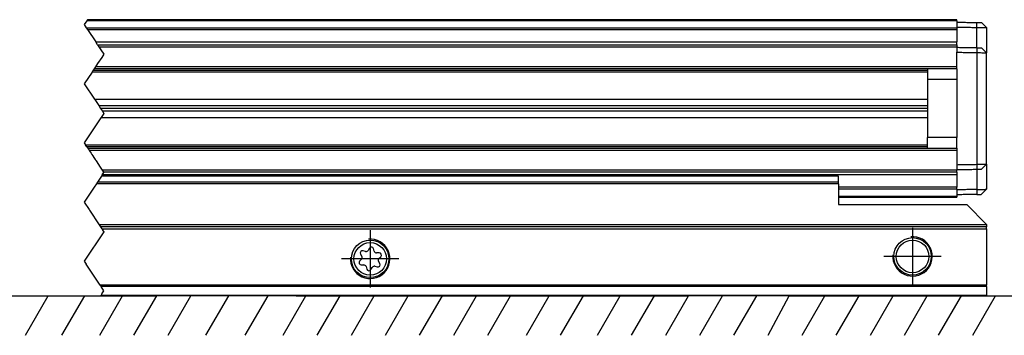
# Model space of a CAD drawing. Header units: millimetres. Extents: x -418 to 1225, y -151 to 443.
# Tile 36 of 52: x 124 to 223, y 132 to 164. Entities that reach past the tile are written whole.
import ezdxf

# ---------------------------------------------------------------- set-up
doc = ezdxf.new("R2010")
doc.units = ezdxf.units.MM
doc.linetypes.add('DOT_CENTER', pattern=[14, 12, -1, 0, -1])
doc.layers.add('1', color=7, linetype='Continuous')

# ---------------------------------------------------------------- blocks, each defined once
blk = doc.blocks.new('REGLA_SV2-520__53', base_point=(-120.4, 146.033))
at = {"color": 2, "linetype": 'DOT_CENTER'}
for p, q in [((130.364, 163.933), (130.097, 163.533)), ((130.431, 164.033), (130.364, 163.933)), ((130.097, 163.533), (130.311, 163.212)), ((130.311, 163.212), (130.434, 163.028)), ((130.434, 163.028), (131.269, 161.775)), ((131.459, 161.491), (131.269, 161.775)), ((131.459, 161.491), (131.592, 161.291)), ((131.592, 161.291), (131.796, 160.984)), ((131.796, 160.984), (132.097, 160.533)), ((131.874, 160.198), (131.459, 159.575)), ((132.097, 160.533), (131.874, 160.198)), ((130.891, 158.723), (131.022, 158.92)), ((131.119, 159.065), (131.022, 158.92)), ((131.168, 159.139), (131.119, 159.065)), ((131.253, 159.265), (131.168, 159.139)), ((131.362, 159.43), (131.253, 159.265)), ((131.459, 159.575), (131.362, 159.43)), ((130.891, 158.723), (130.097, 157.533)), ((130.097, 157.533), (131.131, 155.982)), ((131.131, 155.982), (131.23, 155.834)), ((131.23, 155.834), (131.572, 155.321)), ((131.572, 155.321), (131.764, 155.033)), ((131.764, 155.033), (131.956, 154.744)), ((131.798, 154.083), (130.097, 151.533)), ((131.897, 154.231), (131.798, 154.083)), ((132.097, 154.533), (131.897, 154.231)), ((131.956, 154.744), (132.097, 154.533)), ((130.097, 151.533), (130.224, 151.342)), ((130.355, 151.146), (130.224, 151.342)), ((130.355, 151.146), (130.453, 151)), ((130.453, 151), (130.501, 150.927)), ((130.501, 150.927), (130.586, 150.8)), ((130.586, 150.8), (130.696, 150.635)), ((130.696, 150.635), (130.792, 150.49)), ((130.792, 150.49), (130.872, 150.371)), ((130.872, 150.371), (130.967, 150.229)), ((130.967, 150.229), (131.083, 150.055)), ((131.083, 150.055), (131.207, 149.867)), ((131.207, 149.867), (131.264, 149.783)), ((131.264, 149.783), (131.287, 149.748)), ((131.287, 149.748), (131.31, 149.713)), ((131.31, 149.713), (131.732, 149.081)), ((131.732, 149.081), (131.936, 148.775)), ((131.936, 148.775), (132.069, 148.575)), ((131.847, 148.157), (131.456, 147.57)), ((131.858, 148.174), (131.847, 148.157)), ((131.936, 148.29), (131.858, 148.174)), ((131.936, 148.29), (132.097, 148.533)), ((132.097, 148.533), (132.069, 148.575)), ((130.977, 146.853), (130.564, 146.233)), ((131.1, 147.037), (130.977, 146.853)), ((131.334, 147.387), (131.1, 147.037)), ((131.456, 147.57), (131.334, 147.387)), ((130.497, 146.133), (130.431, 146.033)), ((130.564, 146.233), (130.497, 146.133))]:
    blk.add_line(p, q, dxfattribs=at)
at = {"color": 3, "linetype": 'Continuous'}
for p, q in [((218.6, 163.933), (130.364, 163.933)), ((130.311, 163.212), (218.6, 163.212)), ((130.434, 163.028), (218.6, 163.028)), ((220.617, 163.247), (220.614, 163.747)), ((220.617, 161.198), (220.617, 163.247)), ((131.269, 161.775), (218.6, 161.775)), ((131.592, 161.291), (218.6, 161.291)), ((220.617, 161.198), (220.617, 160.697)), ((220.617, 160.697), (220.617, 149.368)), ((131.022, 158.92), (215.6, 158.92)), ((218.6, 159.265), (131.253, 159.265)), ((215.6, 158.723), (130.891, 158.723)), ((218.6, 157.983), (218.6, 152.083)), ((130.224, 151.342), (215.6, 151.342)), ((215.6, 151.146), (130.355, 151.146)), ((130.586, 150.8), (218.6, 150.8)), ((218.6, 148.775), (131.936, 148.775)), ((220.617, 149.368), (220.617, 148.868)), ((220.617, 148.868), (220.617, 146.818)), ((218.6, 148.29), (131.936, 148.29)), ((218.6, 147.037), (206.6, 147.037)), ((218.6, 146.853), (206.6, 146.853)), ((220.617, 146.818), (220.614, 146.318)), ((206.6, 146.133), (218.6, 146.133))]:
    blk.add_line(p, q, dxfattribs=at)
at = {"color": 7, "linetype": 'Continuous'}
for p, q in [((218.6, 164.033), (130.431, 164.033)), ((218.6, 163.933), (218.6, 164.033)), ((218.6, 163.933), (218.6, 163.783)), ((218.6, 163.783), (218.6, 163.283)), ((218.6, 163.283), (218.6, 163.212)), ((218.6, 163.212), (218.6, 163.028)), ((218.6, 163.028), (218.6, 161.775)), ((221.6, 163.23), (221.1, 163.739)), ((221.6, 163.23), (221.6, 160.68)), ((218.6, 161.491), (218.6, 161.775)), ((131.459, 161.491), (218.6, 161.491)), ((218.6, 161.491), (218.6, 161.291)), ((218.6, 161.291), (218.6, 161.233)), ((218.6, 161.233), (218.6, 160.733)), ((221.6, 160.68), (221.1, 161.189)), ((218.6, 159.265), (218.6, 160.733)), ((221.6, 149.385), (221.6, 160.68)), ((218.6, 159.065), (131.119, 159.065)), ((215.6, 159.065), (215.6, 157.961)), ((218.6, 159.065), (218.6, 159.265)), ((218.6, 159.065), (218.6, 157.983)), ((218.6, 157.983), (215.6, 157.961)), ((215.6, 157.961), (215.6, 152.104)), ((131.131, 155.982), (215.6, 155.982)), ((131.572, 155.321), (215.6, 155.321)), ((215.6, 155.033), (131.764, 155.033)), ((215.6, 154.083), (131.798, 154.083)), ((215.6, 154.744), (131.956, 154.744)), ((215.6, 151), (215.6, 152.104)), ((218.6, 152.083), (215.6, 152.104)), ((218.6, 151), (218.6, 152.083)), ((130.453, 151), (218.6, 151)), ((218.6, 151), (218.6, 150.8)), ((218.6, 150.8), (218.6, 149.333)), ((218.6, 149.333), (218.6, 148.832)), ((218.6, 148.832), (218.6, 148.775)), ((218.6, 148.575), (218.6, 148.775)), ((221.1, 148.876), (221.6, 149.385)), ((221.6, 149.385), (221.6, 146.835)), ((218.6, 148.575), (132.069, 148.575)), ((218.6, 148.575), (218.6, 148.29)), ((218.6, 148.29), (218.6, 147.037)), ((218.6, 146.853), (218.6, 147.037)), ((218.6, 146.853), (218.6, 146.783)), ((218.6, 146.783), (218.6, 146.283)), ((221.1, 146.326), (221.6, 146.835)), ((206.6, 146.033), (218.6, 146.033)), ((218.6, 146.283), (218.6, 146.133)), ((218.6, 146.133), (218.6, 146.033))]:
    blk.add_line(p, q, dxfattribs=at)
for points, knots in [([(218.6, 163.783), (218.767, 163.78), (219.1, 163.774), (219.603, 163.765), (220.108, 163.756), (220.446, 163.75), (220.614, 163.747)], [0, 0, 0, 0, 0.500077, 1.000155, 1.508556, 2.014552, 2.014552, 2.014552, 2.014552]), ([(218.6, 163.283), (218.767, 163.28), (219.1, 163.274), (219.603, 163.265), (220.109, 163.256), (220.448, 163.25), (220.617, 163.247)], [0, 0, 0, 0, 0.500077, 1.000155, 1.508957, 2.017759, 2.017759, 2.017759, 2.017759]), ([(220.614, 163.747), (220.675, 163.746), (220.789, 163.744), (220.928, 163.742), (221.029, 163.74), (221.076, 163.739), (221.1, 163.739)], [0, 0, 0, 0, 0.1814658, 0.3443087, 0.4151086, 0.4859085, 0.4859085, 0.4859085, 0.4859085]), ([(220.617, 163.247), (220.662, 163.247), (220.751, 163.245), (220.916, 163.242), (221.102, 163.239), (221.279, 163.236), (221.409, 163.234), (221.493, 163.232), (221.551, 163.231), (221.584, 163.231), (221.597, 163.23), (221.6, 163.23)], [0, 0, 0, 0, 0.1345824, 0.2669708, 0.4950926, 0.6916023, 0.799075, 0.8835795, 0.9432858, 0.972824, 0.9826853, 0.9826853, 0.9826853, 0.9826853]), ([(218.6, 161.233), (218.767, 161.23), (219.1, 161.224), (219.603, 161.215), (220.109, 161.206), (220.448, 161.2), (220.617, 161.198)], [0, 0, 0, 0, 0.500077, 1.000155, 1.508957, 2.01776, 2.01776, 2.01776, 2.01776]), ([(220.617, 161.198), (220.677, 161.196), (220.791, 161.195), (220.928, 161.192), (221.029, 161.19), (221.076, 161.19), (221.1, 161.189)], [0, 0, 0, 0, 0.179086, 0.3411015, 0.4119006, 0.4826997, 0.4826997, 0.4826997, 0.4826997]), ([(218.6, 160.733), (218.767, 160.73), (219.1, 160.724), (219.603, 160.715), (220.109, 160.706), (220.448, 160.7), (220.617, 160.697)], [0, 0, 0, 0, 0.500077, 1.000155, 1.508957, 2.017759, 2.017759, 2.017759, 2.017759]), ([(220.617, 160.697), (220.662, 160.697), (220.751, 160.695), (220.916, 160.692), (221.102, 160.689), (221.279, 160.686), (221.409, 160.684), (221.493, 160.682), (221.551, 160.681), (221.584, 160.681), (221.597, 160.68), (221.6, 160.68)], [0, 0, 0, 0, 0.1345824, 0.2669708, 0.4950926, 0.6916023, 0.799075, 0.8835795, 0.9432858, 0.972824, 0.9826853, 0.9826853, 0.9826853, 0.9826853]), ([(218.6, 149.333), (218.767, 149.335), (219.1, 149.341), (219.603, 149.35), (220.109, 149.359), (220.448, 149.365), (220.617, 149.368)], [0, 0, 0, 0, 0.500077, 1.000155, 1.508957, 2.017759, 2.017759, 2.017759, 2.017759]), ([(218.6, 148.832), (218.767, 148.835), (219.1, 148.841), (219.603, 148.85), (220.109, 148.859), (220.448, 148.865), (220.617, 148.868)], [0, 0, 0, 0, 0.500077, 1.000155, 1.508957, 2.01776, 2.01776, 2.01776, 2.01776]), ([(220.617, 149.368), (220.662, 149.369), (220.751, 149.37), (220.916, 149.373), (221.102, 149.376), (221.279, 149.379), (221.409, 149.382), (221.493, 149.383), (221.551, 149.384), (221.584, 149.385), (221.597, 149.385), (221.6, 149.385)], [0, 0, 0, 0, 0.1345824, 0.2669708, 0.4950926, 0.6916023, 0.799075, 0.8835795, 0.9432858, 0.9728294, 0.9826962, 0.9826962, 0.9826962, 0.9826962]), ([(220.617, 148.868), (220.676, 148.869), (220.79, 148.871), (220.927, 148.873), (221.029, 148.875), (221.076, 148.876), (221.1, 148.876)], [0, 0, 0, 0, 0.1769319, 0.3411015, 0.4119006, 0.4826997, 0.4826997, 0.4826997, 0.4826997]), ([(220.617, 146.818), (220.448, 146.815), (220.109, 146.809), (219.603, 146.8), (219.1, 146.791), (218.767, 146.786), (218.6, 146.783)], [0, 0, 0, 0, 0.508802, 1.017604, 1.517682, 2.017759, 2.017759, 2.017759, 2.017759]), ([(220.617, 146.818), (220.662, 146.819), (220.751, 146.82), (220.916, 146.823), (221.102, 146.826), (221.279, 146.829), (221.409, 146.832), (221.493, 146.833), (221.551, 146.834), (221.584, 146.835), (221.597, 146.835), (221.6, 146.835)], [0, 0, 0, 0, 0.1345824, 0.2669708, 0.4950926, 0.6916023, 0.799075, 0.8835795, 0.9432858, 0.972824, 0.9826853, 0.9826853, 0.9826853, 0.9826853]), ([(220.614, 146.318), (220.446, 146.315), (220.108, 146.309), (219.603, 146.3), (219.1, 146.291), (218.767, 146.286), (218.6, 146.283)], [0, 0, 0, 0, 0.505996, 1.014397, 1.514475, 2.014552, 2.014552, 2.014552, 2.014552]), ([(220.614, 146.318), (220.675, 146.319), (220.789, 146.321), (220.928, 146.323), (221.029, 146.325), (221.076, 146.326), (221.1, 146.326)], [0, 0, 0, 0, 0.1811159, 0.3443087, 0.4151086, 0.4859085, 0.4859085, 0.4859085, 0.4859085])]:
    blk.add_open_spline(points, degree=3, knots=knots, dxfattribs=at)
blk = doc.blocks.new('SOPORTE_SV2__54', base_point=(-123.4, 136.033))
at = {"color": 2, "linetype": 'DOT_CENTER'}
for p, q in [((131.847, 148.157), (131.456, 147.57)), ((131.858, 148.174), (131.847, 148.157)), ((130.977, 146.853), (130.564, 146.233)), ((131.1, 147.037), (130.977, 146.853)), ((131.334, 147.387), (131.1, 147.037)), ((131.456, 147.57), (131.334, 147.387)), ((130.297, 145.833), (130.097, 145.533)), ((130.431, 146.033), (130.297, 145.833)), ((130.497, 146.133), (130.431, 146.033)), ((130.564, 146.233), (130.497, 146.133)), ((130.097, 145.533), (130.598, 144.782)), ((130.598, 144.782), (130.645, 144.711)), ((130.645, 144.711), (131.631, 143.233)), ((131.631, 143.233), (131.764, 143.033)), ((131.764, 143.033), (131.897, 142.833)), ((131.897, 142.833), (131.996, 142.685)), ((132.097, 142.533), (130.097, 139.533)), ((132.082, 142.556), (131.996, 142.685)), ((132.082, 142.556), (132.097, 142.533)), ((130.097, 139.533), (130.297, 139.233)), ((130.431, 139.033), (130.297, 139.233)), ((130.764, 138.533), (130.431, 139.033)), ((131.297, 137.733), (130.764, 138.533)), ((131.431, 137.533), (131.297, 137.733)), ((131.709, 137.115), (131.431, 137.533)), ((131.709, 137.115), (131.803, 136.974)), ((132.097, 136.533), (131.803, 136.974)), ((131.803, 136.091), (131.764, 136.033)), ((131.897, 136.233), (131.803, 136.091)), ((131.897, 136.233), (132.097, 136.533))]:
    blk.add_line(p, q, dxfattribs=at)
at = {"color": 3, "linetype": 'Continuous'}
for p, q in [((206.6, 148.157), (131.847, 148.157)), ((206.6, 147.387), (131.334, 147.387)), ((206.6, 147.57), (131.456, 147.57)), ((221.6, 143.233), (131.631, 143.233)), ((131.897, 142.833), (221.6, 142.833)), ((221.6, 137.115), (131.709, 137.115)), ((221.6, 136.974), (131.803, 136.974)), ((131.803, 136.091), (221.6, 136.091))]:
    blk.add_line(p, q, dxfattribs=at)
at = {"color": 7, "linetype": 'Continuous'}
for p, q in [((206.6, 148.174), (131.858, 148.174)), ((206.6, 147.57), (206.6, 148.157)), ((206.6, 147.387), (206.6, 147.57)), ((206.6, 147.387), (206.6, 146.033)), ((206.6, 146.033), (206.6, 145.283)), ((206.6, 145.283), (219.6, 145.283)), ((221.6, 143.283), (219.6, 145.283)), ((221.6, 143.033), (131.764, 143.033)), ((221.6, 143.283), (221.6, 143.233)), ((221.6, 143.233), (221.6, 143.033)), ((221.6, 142.833), (221.6, 143.033)), ((221.6, 142.833), (221.6, 137.115)), ((159.022, 140.869), (158.893, 140.647)), ((159.519, 140.564), (159.446, 140.817)), ((158.119, 140.26), (158.248, 140.03)), ((158.637, 140.537), (158.376, 140.6)), ((160.004, 140.394), (159.74, 140.396)), ((159.986, 139.81), (160.169, 140)), ((158.214, 139.755), (158.031, 139.565)), ((158.196, 139.172), (158.46, 139.169)), ((158.681, 139.001), (158.754, 138.748)), ((159.177, 138.695), (159.311, 138.921)), ((159.567, 139.029), (159.823, 138.966)), ((160.081, 139.306), (159.952, 139.535)), ((221.6, 136.974), (221.6, 137.115)), ((221.6, 136.974), (221.6, 136.091)), ((221.6, 136.033), (131.764, 136.033)), ((221.6, 136.033), (221.6, 136.091))]:
    blk.add_line(p, q, dxfattribs=at)
for centre, radius in [((214.1, 140.033), 1.9), ((159.1, 139.783), 1.9), ((159.1, 139.783), 1.65), ((214.1, 140.033), 1.65)]:
    blk.add_circle(centre, radius, dxfattribs=at)
for centre, start, end in [((159.223, 140.752), 16.12838, 149.84805), ((158.322, 140.374), 76.54205, 209.43438), ((158.046, 139.916), 316.12838, 29.43438), ((158.692, 140.763), 256.54205, 329.84805), ((159.743, 140.629), 196.12838, 269.43438), ((160.154, 139.649), 136.12838, 209.43438), ((160.001, 140.161), 316.12838, 89.43438), ((158.199, 139.404), 136.12838, 269.43438), ((158.457, 138.937), 16.12938, 89.43438), ((159.511, 138.803), 76.12838, 149.43438), ((159.878, 139.191), 256.12838, 29.43438), ((158.977, 138.813), 196.12938, 329.43438)]:
    blk.add_arc(centre, 0.233, start, end, dxfattribs=at)
blk.add_open_spline([(206.6, 148.157), (206.6, 148.159), (206.6, 148.165), (206.6, 148.171), (206.6, 148.174)], degree=3, dxfattribs=at)
at = {"layer": '1', "color": 2, "linetype": 'DOT_CENTER'}
for p, q in [((214.1, 142.933), (214.1, 137.133)), ((159.1, 142.683), (159.1, 136.883)), ((217, 140.033), (211.2, 140.033)), ((162, 139.783), (156.2, 139.783))]:
    blk.add_line(p, q, dxfattribs=at)
at = {"layer": '1', "color": 30, "linetype": 'Continuous'}
for centre in [(214.1, 140.033), (159.1, 139.783)]:
    blk.add_arc(centre, 2, 175, 95, dxfattribs=at)
blk = doc.blocks.new('REGLA_SV2-520mm__56', base_point=(-123.4, 136.033))
for name, p in [('REGLA_SV2-520__53', (-120.4, 146.033)), ('SOPORTE_SV2__54', (-123.4, 136.033))]:
    blk.add_blockref(name, p)
blk = doc.blocks.new('Bottom1', base_point=(-35.9, 150.033))
at = {"layer": '1', "color": 2, "linetype": 'Continuous'}
for p, q in [((101.6, 136.033), (137.45, 136.033)), ((124.132, 132.033), (126.441, 136.033)), ((127.839, 132.033), (130.149, 136.033)), ((131.681, 132.033), (133.99, 136.033)), ((135.141, 132.033), (137.45, 136.033)), ((138.601, 132.033), (140.91, 136.033)), ((142.442, 132.033), (144.751, 136.033)), ((146.43, 132.033), (148.739, 136.033)), ((150.271, 132.033), (152.581, 136.033)), ((151.6, 136.033), (191.376, 136.033)), ((153.731, 132.033), (156.041, 136.033)), ((157.191, 132.033), (159.501, 136.033)), ((160.651, 132.033), (162.961, 136.033)), ((164.111, 132.033), (166.421, 136.033)), ((167.571, 132.033), (169.881, 136.033)), ((171.031, 132.033), (173.341, 136.033)), ((174.945, 132.033), (177.255, 136.033)), ((178.405, 132.033), (180.715, 136.033)), ((182.147, 132.033), (184.456, 136.033)), ((185.607, 132.033), (187.916, 136.033)), ((189.067, 132.033), (191.376, 136.033)), ((192.527, 132.033), (194.836, 136.033)), ((195.987, 132.033), (198.296, 136.033)), ((199.447, 132.033), (201.6, 136.033)), ((201.6, 136.033), (257.427, 136.033)), ((202.907, 132.033), (205.216, 136.033)), ((206.367, 132.033), (208.676, 136.033)), ((209.827, 132.033), (212.136, 136.033)), ((213.287, 132.033), (215.596, 136.033)), ((216.747, 132.033), (219.056, 136.033)), ((220.207, 132.033), (222.516, 136.033))]:
    blk.add_line(p, q, dxfattribs=at)
blk.add_blockref('REGLA_SV2-520mm__56', (-123.4, 136.033))

msp = doc.modelspace()

# ---------------------------------------------------------------- block references
msp.add_blockref('Bottom1', (-35.9, 150.033))

doc.saveas('drawing.dxf')
